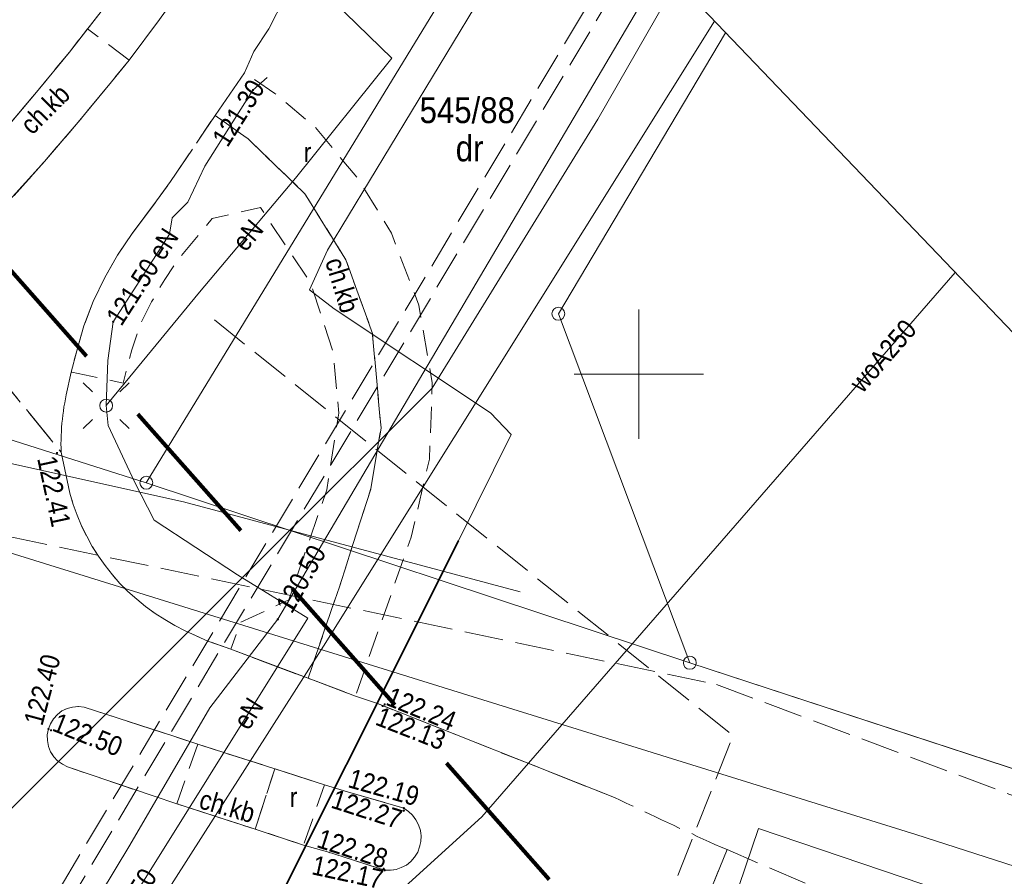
# Model space of a CAD drawing. Extents: x 0 to 6443539, y 0 to 5655063.
# Tile 22 of 64: x 6440826 to 6440864, y 5654981 to 5655014. Entities that reach past the tile are written whole.
import ezdxf
from ezdxf.enums import TextEntityAlignment as Align

# ---------------------------------------------------------------- set-up
doc = ezdxf.new("R2010")
doc.units = 0
doc.header["$MEASUREMENT"] = 0
for name, pattern in [('1.0_0.5', [1.5, 1, -0.5]), ('1.5_0.5', [2, 1.5, -0.5]), ('2', [0.9, 0.6, -0.3]), ('219-500', [0]), ('PRZER2-1', [3, 2, -1])]:
    doc.linetypes.add(name, pattern=pattern)
doc.layers.get('0').update_dxf_attribs({"color": 2, "linetype": 'CONTINUOUS', "lineweight": 5})
doc.layers.add('1ramki', color=7, linetype='PRZER2-1', lineweight=18)
for name, color, linetype in [('202-punkt graniczny', 7, 'CONTINUOUS'), ('210-oznaczenie konturu użytku gruntowego', 7, 'CONTINUOUS'), ('211-numer działki ewidencyjnej', 7, 'CONTINUOUS'), ('218-kontur użytku gruntowego', 7, 'CONTINUOUS'), ('219-działka ewidencyjna', 7, 'CONTINUOUS'), ('chodnik', 7, 'CONTINUOUS'), ('chodnik-Atr17', 7, 'CONTINUOUS'), ('droga dla rowerów', 7, 'CONTINUOUS'), ('droga dla rowerów-Atr17', 7, 'CONTINUOUS'), ('jezdnia', 7, 'CONTINUOUS'), ('krawężnik', 7, 'CONTINUOUS'), ('latarnia', 7, 'CONTINUOUS'), ('obudowa ochronna przewodu', 7, 'CONTINUOUS'), ('pikieta sztuczna', 7, 'CONTINUOUS'), ('pikieta sztuczna-Atr2', 7, 'CONTINUOUS'), ('przewód ciepłowniczy - ob. projektowany', 7, 'CONTINUOUS'), ('przewód elektroenergetyczny podziemny', 7, 'CONTINUOUS'), ('przewód elektroenergetyczny podziemny-Atr1', 7, 'CONTINUOUS'), ('przewód gazowy', 7, 'CONTINUOUS'), ('przewód kanalizacyjny', 7, 'CONTINUOUS'), ('przewód kanalizacyjny - ob. projektowany', 7, 'CONTINUOUS'), ('przewód telekomunikacyjny podziemny', 7, 'CONTINUOUS'), ('przewód telekomunikacyjny podziemny - ob. projektowany', 7, 'CONTINUOUS'), ('przewód wodociągowy', 7, 'CONTINUOUS'), ('przewód wodociągowy-Atr1', 7, 'CONTINUOUS'), ('rzedna', 7, 'CONTINUOUS'), ('rzedna-Atr2', 7, 'CONTINUOUS'), ('Zakres', 7, 'CONTINUOUS')]:
    doc.layers.add(name, color=color, linetype=linetype)
doc.styles.add('MapaZas', font='geodezja.shx', dxfattribs={"width": 0.9})

# ---------------------------------------------------------------- blocks, each defined once
blk = doc.blocks.new('202')
at = {"color": 0, "linetype": 'Continuous', "lineweight": 0}
blk.add_circle((0, 0), 0.25, dxfattribs=at)
blk = doc.blocks.new('SM01')
at = {"color": 0, "linetype": 'Continuous', "lineweight": 13}
for p, q in [((-0.53, 0.531), (-0.883, 0.884)), ((0.531, 0.531), (0.884, 0.884)), ((-0.53, -0.53), (-0.883, -0.883)), ((0.531, -0.53), (0.884, -0.883))]:
    blk.add_line(p, q, dxfattribs=at)
blk.add_circle((0, 0), 0.25, dxfattribs=at)
blk = doc.blocks.new('PW01')
at = {"linetype": 'Continuous', "lineweight": 13}
h = blk.add_hatch(color=0, dxfattribs=at)
edge = h.paths.add_edge_path()
edge.add_arc((0, 0), 0.045, 0, 360)

msp = doc.modelspace()

# ---------------------------------------------------------------- linework, layer by layer
at = {"color": 0, "lineweight": 13}
for p, q in [((6440850, 5655000), (6440850, 5655002.5)), ((6440850, 5655000), (6440850, 5655002.5)), ((6440847.5, 5655000), (6440852.5, 5655000)), ((6440847.5, 5655000), (6440852.5, 5655000)), ((6440847.5, 5655000), (6440852.5, 5655000)), ((6440847.5, 5655000), (6440852.5, 5655000)), ((6440850, 5654997.5), (6440850, 5655000)), ((6440850, 5654997.5), (6440850, 5655000))]:
    msp.add_line(p, q, dxfattribs=at)
at = {"layer": '1ramki', "color": 0, "linetype": 'Continuous', "lineweight": 13, "flags": 128}
msp.add_lwpolyline([(6440805.369, 5655063.296), (6440944.154, 5654918.363), (6440843.032, 5654821.531), (6440704.247, 5654966.463)], close=True, dxfattribs=at)
at = {"layer": '218-kontur użytku gruntowego', "color": 3, "linetype": 'Continuous', "lineweight": 13}
for points in [[(6440846.89, 5655002.33), (6440853.347, 5655013.193)], [(6440887.967, 5654977.039), (6440851.97, 5654988.84)]]:
    msp.add_lwpolyline(points, dxfattribs=at)
at = {"layer": '218-kontur użytku gruntowego', "color": 3, "linetype": 'Continuous', "lineweight": 13, "flags": 128}
msp.add_lwpolyline([(6440851.97, 5654988.84), (6440846.89, 5655002.33)], dxfattribs=at)
at = {"layer": '219-działka ewidencyjna', "color": 3, "linetype": '219-500', "lineweight": 13}
for points in [[(6440846.156, 5655020.702), (6440830.97, 5654995.8)], [(6440853.347, 5655013.193), (6440846.89, 5655002.33)], [(6440851.97, 5654988.84), (6440887.963, 5654977.043)]]:
    msp.add_lwpolyline(points, dxfattribs=at)
at = {"layer": '219-działka ewidencyjna', "color": 3, "linetype": '219-500', "lineweight": 13, "flags": 128}
for points in [[(6440846.89, 5655002.33), (6440851.97, 5654988.84)], [(6440830.97, 5654995.8), (6440817.35, 5655000.12)], [(6440830.97, 5654995.8), (6440851.97, 5654988.84)]]:
    msp.add_lwpolyline(points, dxfattribs=at)
at = {"layer": 'chodnik', "color": 7, "linetype": '1.0_0.5', "lineweight": 13, "flags": 128}
for points in [[(6440830.31, 5655012.14), (6440828.7, 5655013.34), (6440828, 5655012.45), (6440826.73, 5655010.9), (6440825.44, 5655009.37), (6440824.06, 5655007.9), (6440823.31, 5655007.09), (6440823.24, 5655007), (6440823.18, 5655006.91), (6440823.13, 5655006.81), (6440823.09, 5655006.71), (6440823.06, 5655006.6), (6440823.04, 5655006.49), (6440823.04, 5655006.38), (6440823.05, 5655006.27), (6440823.07, 5655006.16), (6440823.1, 5655006.05), (6440823.15, 5655005.95), (6440823.2, 5655005.85), (6440823.27, 5655005.76), (6440823.34, 5655005.68), (6440823.43, 5655005.61), (6440823.52, 5655005.55), (6440823.62, 5655005.5), (6440823.72, 5655005.47), (6440823.82, 5655005.44), (6440823.93, 5655005.42), (6440824.04, 5655005.42), (6440824.15, 5655005.43), (6440824.26, 5655005.45), (6440824.36, 5655005.48), (6440824.46, 5655005.52), (6440824.56, 5655005.58), (6440824.65, 5655005.64), (6440824.73, 5655005.71), (6440825.69, 5655006.72), (6440827.04, 5655008.22), (6440828.34, 5655009.74), (6440829.62, 5655011.3)], [(6440831.37, 5655006.7), (6440830.43, 5655005.43), (6440829.86, 5655004.6), (6440829.37, 5655003.73), (6440828.92, 5655002.8), (6440828.56, 5655001.87), (6440828.28, 5655000.9), (6440828.07, 5655000.08), (6440830.07, 5654999.65), (6440830.41, 5655000.94), (6440830.73, 5655001.91), (6440831.17, 5655002.79), (6440831.68, 5655003.66), (6440832.25, 5655004.49), (6440833.02, 5655005.41), (6440833.52, 5655006.01), (6440835.38, 5655006.44), (6440837.33, 5655003.5), (6440838.18, 5655000.87), (6440838.41, 5654998.49), (6440837.94, 5654995.53), (6440836.48, 5654991.27), (6440834.62, 5654990.41), (6440834.24, 5654989.36), (6440837.22, 5654988.24), (6440838.43, 5654991.78), (6440839.65, 5654995.58), (6440840.04, 5654997.92), (6440839.71, 5655001.57), (6440838.68, 5655004.42), (6440837.1, 5655006.97), (6440834.9, 5655009.09), (6440833.63, 5655010), (6440831.91, 5655007.45)], [(6440832.96, 5654985.69), (6440832.15, 5654983.39), (6440835.18, 5654982.41), (6440835.94, 5654984.74)]]:
    msp.add_lwpolyline(points, close=True, dxfattribs=at)
at = {"layer": 'droga dla rowerów', "color": 7, "linetype": '1.0_0.5', "lineweight": 13, "flags": 128}
for points in [[(6440834.76, 5655011.65), (6440833.63, 5655010), (6440834.9, 5655009.09), (6440837.1, 5655006.97), (6440838.68, 5655004.42), (6440839.71, 5655001.57), (6440840.04, 5654997.92), (6440839.65, 5654995.58), (6440838.43, 5654991.78), (6440837.22, 5654988.24), (6440839.05, 5654987.55), (6440841.2, 5654993.7), (6440841.91, 5654996.71), (6440842.02, 5654999.66), (6440841.5, 5655002.67), (6440840.44, 5655005.45), (6440839.17, 5655007.53), (6440837.49, 5655009.55), (6440835.94, 5655010.85)], [(6440835.94, 5654984.74), (6440835.18, 5654982.41), (6440837.05, 5654981.79), (6440837.85, 5654984.12)]]:
    msp.add_lwpolyline(points, close=True, dxfattribs=at)
at = {"layer": 'jezdnia', "color": 7, "linetype": '1.5_0.5', "lineweight": 13, "flags": 128}
for points in [[(6440823.52, 5655005.55), (6440823.43, 5655005.61), (6440823.34, 5655005.68), (6440823.27, 5655005.76), (6440823.2, 5655005.85), (6440823.15, 5655005.95), (6440823.1, 5655006.05), (6440823.07, 5655006.16), (6440823.05, 5655006.27), (6440823.04, 5655006.38), (6440823.04, 5655006.49), (6440823.06, 5655006.6), (6440823.09, 5655006.71), (6440823.13, 5655006.81), (6440823.18, 5655006.91), (6440823.24, 5655007), (6440823.31, 5655007.09), (6440824.06, 5655007.9), (6440825.44, 5655009.37), (6440826.73, 5655010.9), (6440828, 5655012.45), (6440829.22, 5655014.01), (6440830.42, 5655015.62), (6440831.59, 5655017.24), (6440831.67, 5655017.33), (6440831.75, 5655017.41), (6440831.85, 5655017.49), (6440831.95, 5655017.55), (6440832.06, 5655017.59), (6440832.18, 5655017.63), (6440832.29, 5655017.65), (6440832.41, 5655017.66), (6440832.53, 5655017.65), (6440832.65, 5655017.64), (6440832.77, 5655017.6), (6440832.88, 5655017.56), (6440832.98, 5655017.5), (6440833.07, 5655017.43), (6440833.15, 5655017.35), (6440833.22, 5655017.26), (6440833.28, 5655017.17), (6440833.33, 5655017.07), (6440833.36, 5655016.96), (6440833.39, 5655016.85), (6440833.4, 5655016.74), (6440833.41, 5655016.63), (6440833.39, 5655016.52), (6440833.37, 5655016.41), (6440833.34, 5655016.3), (6440833.29, 5655016.2), (6440833.23, 5655016.1), (6440832.05, 5655014.5), (6440831.48, 5655013.71), (6440830.31, 5655012.14), (6440829.62, 5655011.3), (6440828.34, 5655009.74), (6440827.04, 5655008.22), (6440825.69, 5655006.72), (6440824.73, 5655005.71), (6440824.65, 5655005.64), (6440824.56, 5655005.58), (6440824.46, 5655005.52), (6440824.36, 5655005.48), (6440824.26, 5655005.45), (6440824.15, 5655005.43), (6440824.04, 5655005.42), (6440823.93, 5655005.42), (6440823.82, 5655005.44), (6440823.72, 5655005.47), (6440823.62, 5655005.5)], [(6440853.41, 5654981.62), (6440853.18, 5654981.71), (6440852.94, 5654981.82), (6440852.72, 5654981.92), (6440852.26, 5654982.13), (6440852.03, 5654982.24), (6440851.8, 5654982.35), (6440851.56, 5654982.45), (6440851.34, 5654982.56), (6440851.11, 5654982.66), (6440850.88, 5654982.77), (6440850.65, 5654982.88), (6440850.42, 5654982.99), (6440850.2, 5654983.09), (6440849.97, 5654983.19), (6440849.74, 5654983.31), (6440849.51, 5654983.41), (6440849.28, 5654983.53), (6440849.06, 5654983.63), (6440839.9, 5654987.26), (6440839.05, 5654987.55), (6440837.22, 5654988.24), (6440834.24, 5654989.36), (6440833.35, 5654989.68), (6440832.47, 5654990.08), (6440832.07, 5654990.28), (6440831.68, 5654990.51), (6440831.31, 5654990.74), (6440830.94, 5654991.01), (6440830.6, 5654991.3), (6440830.26, 5654991.59), (6440829.95, 5654991.91), (6440829.66, 5654992.24), (6440829.38, 5654992.6), (6440829.12, 5654992.96), (6440828.88, 5654993.34), (6440828.67, 5654993.73), (6440828.47, 5654994.13), (6440828.3, 5654994.55), (6440828.14, 5654994.96), (6440828.02, 5654995.39), (6440827.68, 5654996.98), (6440816.3, 5655010.93), (6440815.78, 5655011.01), (6440815.17, 5655011.17), (6440814.58, 5655011.38), (6440814.34, 5655011.45), (6440814.09, 5655011.53), (6440813.85, 5655011.6), (6440813.6, 5655011.67), (6440813.11, 5655011.8), (6440812.86, 5655011.85), (6440812.63, 5655011.91), (6440812.13, 5655012.01), (6440811.88, 5655012.06), (6440811.38, 5655012.14), (6440811.13, 5655012.17), (6440810.88, 5655012.21), (6440810.62, 5655012.24), (6440810.37, 5655012.27), (6440810.12, 5655012.29), (6440809.87, 5655012.31), (6440809.62, 5655012.33), (6440809.36, 5655012.34), (6440809.11, 5655012.36), (6440808.6, 5655012.38), (6440808.35, 5655012.38), (6440808.1, 5655012.38), (6440807.84, 5655012.37), (6440807.59, 5655012.37), (6440807.34, 5655012.36), (6440807.09, 5655012.35), (6440806.58, 5655012.31), (6440806.33, 5655012.29), (6440806.08, 5655012.26), (6440805.83, 5655012.24), (6440805.58, 5655012.2), (6440805.33, 5655012.17), (6440805.08, 5655012.13), (6440804.83, 5655012.09), (6440804.58, 5655012.04), (6440804.32, 5655011.99), (6440804.08, 5655011.95), (6440803.83, 5655011.89), (6440803.58, 5655011.84), (6440803.34, 5655011.78), (6440803.09, 5655011.72), (6440802.37, 5655011.51), (6440802.12, 5655011.43), (6440801.4, 5655011.2), (6440800.93, 5655011.02), (6440800.69, 5655010.93), (6440799.76, 5655010.53), (6440799.53, 5655010.42), (6440799.3, 5655010.32), (6440799.07, 5655010.2), (6440798.85, 5655010.09), (6440798.63, 5655009.97), (6440798.4, 5655009.85), (6440798.18, 5655009.73), (6440797.96, 5655009.6), (6440797.75, 5655009.47), (6440797.52, 5655009.34), (6440797.31, 5655009.21), (6440797.1, 5655009.07), (6440796.89, 5655008.93), (6440796.67, 5655008.79), (6440796.47, 5655008.65), (6440796.26, 5655008.5), (6440796.06, 5655008.35), (6440795.85, 5655008.2), (6440795.66, 5655008.04), (6440795.46, 5655007.88), (6440795.27, 5655007.73), (6440795.06, 5655007.56), (6440794.87, 5655007.4), (6440794.69, 5655007.24), (6440794.49, 5655007.06), (6440794.31, 5655006.89), (6440794.13, 5655006.72), (6440793.94, 5655006.54), (6440793.76, 5655006.36), (6440793.59, 5655006.19), (6440793.41, 5655006), (6440793.24, 5655005.82), (6440793.07, 5655005.64), (6440792.89, 5655005.44), (6440792.73, 5655005.25), (6440792.31, 5655004.57), (6440791.85, 5655003.92), (6440791.34, 5655003.31), (6440790.8, 5655002.72), (6440790.22, 5655002.17), (6440789.6, 5655001.66), (6440787.99, 5654986.22), (6440788.29, 5654985.8), (6440788.54, 5654985.35), (6440788.75, 5654984.88), (6440788.9, 5654984.4), (6440789.01, 5654983.89), (6440800.29, 5654973.52), (6440800.54, 5654973.47), (6440800.79, 5654973.42), (6440801.04, 5654973.35), (6440801.28, 5654973.27), (6440801.51, 5654973.18), (6440801.75, 5654973.08), (6440801.98, 5654972.97), (6440802.2, 5654972.84), (6440802.42, 5654972.71), (6440802.62, 5654972.56), (6440802.83, 5654972.41), (6440803.21, 5654972.08), (6440803.39, 5654971.9), (6440803.56, 5654971.71), (6440803.71, 5654971.51), (6440803.87, 5654971.31), (6440804.01, 5654971.1), (6440804.14, 5654970.88), (6440804.26, 5654970.65), (6440804.37, 5654970.42), (6440804.47, 5654970.19), (6440806.35, 5654964.91), (6440810.26, 5654966.31), (6440810.2, 5654966.56), (6440810.13, 5654966.8), (6440810.08, 5654967.05), (6440809.95, 5654967.55), (6440809.91, 5654967.8), (6440809.85, 5654968.05), (6440809.8, 5654968.3), (6440809.75, 5654968.55), (6440809.71, 5654968.81), (6440809.66, 5654969.06), (6440809.62, 5654969.31), (6440809.58, 5654969.56), (6440809.54, 5654969.81), (6440809.5, 5654970.07), (6440809.47, 5654970.32), (6440809.44, 5654970.57), (6440809.4, 5654970.83), (6440809.38, 5654971.08), (6440809.36, 5654971.3), (6440809.39, 5654971.51), (6440809.56, 5654971.92), (6440809.7, 5654972.09), (6440809.87, 5654972.22), (6440810.06, 5654972.32), (6440810.27, 5654972.39), (6440810.49, 5654972.41), (6440810.7, 5654972.4), (6440810.91, 5654972.34), (6440811.11, 5654972.23), (6440811.29, 5654972.1), (6440811.53, 5654971.74), (6440811.61, 5654971.54), (6440811.75, 5654970.81), (6440811.9, 5654970.08), (6440812.07, 5654969.34), (6440812.24, 5654968.62), (6440812.43, 5654967.9), (6440812.62, 5654967.17), (6440812.83, 5654966.45), (6440816.39, 5654967.19), (6440816.34, 5654967.96), (6440816.34, 5654968.22), (6440816.35, 5654968.73), (6440816.36, 5654968.99), (6440816.4, 5654969.5), (6440816.46, 5654970), (6440816.6, 5654970.76), (6440816.72, 5654971.26), (6440816.95, 5654972), (6440817.13, 5654972.47), (6440817.24, 5654972.7), (6440817.35, 5654972.94), (6440817.47, 5654973.17), (6440817.59, 5654973.38), (6440817.86, 5654973.83), (6440818, 5654974.05), (6440818.15, 5654974.27), (6440818.29, 5654974.47), (6440818.45, 5654974.68), (6440818.6, 5654974.88), (6440818.76, 5654975.08), (6440818.94, 5654975.28), (6440819.1, 5654975.47), (6440819.27, 5654975.66), (6440819.46, 5654975.84), (6440819.64, 5654976.03), (6440819.82, 5654976.21), (6440820.41, 5654976.7), (6440820.82, 5654977.03), (6440821.02, 5654977.17), (6440821.23, 5654977.32), (6440821.46, 5654977.47), (6440821.67, 5654977.6), (6440821.89, 5654977.73), (6440822.11, 5654977.86), (6440822.35, 5654977.98), (6440822.57, 5654978.1), (6440822.8, 5654978.21), (6440823.03, 5654978.32), (6440823.27, 5654978.42), (6440823.51, 5654978.52), (6440823.75, 5654978.62), (6440823.99, 5654978.7), (6440824.24, 5654978.78), (6440824.48, 5654978.85), (6440824.73, 5654978.93), (6440824.99, 5654978.99), (6440825.24, 5654979.05), (6440825.49, 5654979.1), (6440825.74, 5654979.15), (6440825.99, 5654979.19), (6440826.25, 5654979.23), (6440826.5, 5654979.27), (6440826.76, 5654979.29), (6440827.02, 5654979.32), (6440827.28, 5654979.34), (6440827.54, 5654979.35), (6440827.8, 5654979.35), (6440828.06, 5654979.36), (6440828.32, 5654979.35), (6440828.59, 5654979.35), (6440828.85, 5654979.32), (6440829.11, 5654979.31), (6440829.37, 5654979.28), (6440829.63, 5654979.25), (6440829.72, 5654979.24), (6440830.63, 5654979.04), (6440833.71, 5654978.34), (6440835.63, 5654977.89), (6440836.52, 5654977.67), (6440844.58, 5654975.7), (6440847.43, 5654975.05), (6440848.5, 5654974.81), (6440849.55, 5654974.57), (6440850.62, 5654974.34), (6440851.04, 5654974.25), (6440851.96, 5654978.03)], [(6440838.74, 5654983.85), (6440840.92, 5654983.22), (6440841.1, 5654983.09), (6440841.26, 5654982.95), (6440841.39, 5654982.77), (6440841.49, 5654982.58), (6440841.56, 5654982.36), (6440841.59, 5654982.15), (6440841.58, 5654981.93), (6440841.53, 5654981.72), (6440841.46, 5654981.52), (6440841.33, 5654981.33), (6440841.19, 5654981.16), (6440841.02, 5654981.02), (6440840.82, 5654980.92), (6440840.62, 5654980.85), (6440840.4, 5654980.82), (6440840.18, 5654980.82), (6440837.97, 5654981.53), (6440837.05, 5654981.79), (6440835.18, 5654982.41), (6440832.15, 5654983.39), (6440831.23, 5654983.69), (6440827.93, 5654984.82), (6440827.73, 5654984.92), (6440827.54, 5654985.05), (6440827.4, 5654985.21), (6440827.27, 5654985.4), (6440827.19, 5654985.6), (6440827.15, 5654985.83), (6440827.14, 5654986.06), (6440827.19, 5654986.28), (6440827.27, 5654986.48), (6440827.38, 5654986.67), (6440827.54, 5654986.84), (6440827.71, 5654986.98), (6440827.91, 5654987.07), (6440828.12, 5654987.13), (6440828.35, 5654987.15), (6440828.57, 5654987.13), (6440832.04, 5654986), (6440832.96, 5654985.69), (6440835.94, 5654984.74), (6440837.85, 5654984.12)]]:
    msp.add_lwpolyline(points, close=True, dxfattribs=at)
at = {"layer": 'jezdnia', "color": 7, "linetype": '1.5_0.5', "lineweight": 13}
for points in [[(6440816.3, 5655010.93), (6440827.68, 5654996.98), (6440827.68, 5654997.14), (6440827.67, 5654997.3), (6440827.68, 5654997.46), (6440827.68, 5654997.62), (6440827.69, 5654997.78), (6440827.7, 5654997.94), (6440827.71, 5654998.1), (6440827.73, 5654998.26), (6440827.74, 5654998.41), (6440827.77, 5654998.57), (6440827.79, 5654998.73), (6440827.82, 5654998.89), (6440827.85, 5654999.04), (6440827.88, 5654999.2), (6440828.07, 5655000.08), (6440828.28, 5655000.9), (6440828.56, 5655001.87), (6440828.92, 5655002.8), (6440829.37, 5655003.73), (6440829.86, 5655004.6), (6440830.43, 5655005.43), (6440831.37, 5655006.7), (6440831.91, 5655007.45), (6440833.63, 5655010), (6440834.76, 5655011.65), (6440835.13, 5655012.47), (6440835.71, 5655013.34), (6440836.59, 5655015.11)], [(6440864.22, 5654976.98), (6440863.93, 5654977.1), (6440863.64, 5654977.22), (6440863.36, 5654977.33), (6440863.07, 5654977.45), (6440862.78, 5654977.57), (6440862.5, 5654977.7), (6440862.21, 5654977.82), (6440861.93, 5654977.94), (6440853.41, 5654981.62), (6440851.96, 5654978.03), (6440851.04, 5654974.25)]]:
    msp.add_lwpolyline(points, dxfattribs=at)
at = {"layer": 'krawężnik', "color": 7, "linetype": 'Continuous', "lineweight": 13, "flags": 128}
for points in [[(6440825.44, 5655009.37), (6440826.73, 5655010.9), (6440828, 5655012.45), (6440829.22, 5655014.01)], [(6440831.48, 5655013.71), (6440830.31, 5655012.14), (6440829.62, 5655011.3), (6440828.34, 5655009.74), (6440827.04, 5655008.22), (6440825.69, 5655006.72)], [(6440827.68, 5654996.98), (6440827.68, 5654997.14), (6440827.67, 5654997.3), (6440827.68, 5654997.46), (6440827.68, 5654997.62), (6440827.69, 5654997.78), (6440827.7, 5654997.94), (6440827.71, 5654998.1), (6440827.73, 5654998.26), (6440827.74, 5654998.41), (6440827.77, 5654998.57), (6440827.79, 5654998.73), (6440827.82, 5654998.89), (6440827.85, 5654999.04), (6440827.88, 5654999.2), (6440828.07, 5655000.08), (6440828.28, 5655000.9), (6440828.56, 5655001.87), (6440828.92, 5655002.8), (6440829.37, 5655003.73), (6440829.86, 5655004.6), (6440830.43, 5655005.43), (6440831.37, 5655006.7)], [(6440827.68, 5654996.98), (6440828.02, 5654995.39)], [(6440832.47, 5654990.08), (6440832.07, 5654990.28), (6440831.68, 5654990.51), (6440831.31, 5654990.74), (6440830.94, 5654991.01), (6440830.6, 5654991.3), (6440830.26, 5654991.59), (6440829.95, 5654991.91), (6440829.66, 5654992.24), (6440829.38, 5654992.6), (6440829.12, 5654992.96), (6440828.88, 5654993.34), (6440828.67, 5654993.73), (6440828.47, 5654994.13), (6440828.3, 5654994.55), (6440828.14, 5654994.96), (6440828.02, 5654995.39)], [(6440849.06, 5654983.63), (6440839.9, 5654987.26), (6440839.05, 5654987.55), (6440837.22, 5654988.24), (6440834.24, 5654989.36), (6440833.35, 5654989.68), (6440832.47, 5654990.08)], [(6440827.93, 5654984.82), (6440827.73, 5654984.92), (6440827.54, 5654985.05), (6440827.4, 5654985.21), (6440827.27, 5654985.4), (6440827.19, 5654985.6), (6440827.15, 5654985.83), (6440827.14, 5654986.06), (6440827.19, 5654986.28), (6440827.27, 5654986.48), (6440827.38, 5654986.67), (6440827.54, 5654986.84), (6440827.71, 5654986.98), (6440827.91, 5654987.07), (6440828.12, 5654987.13), (6440828.35, 5654987.15), (6440828.57, 5654987.13)], [(6440840.92, 5654983.22), (6440838.74, 5654983.85), (6440837.85, 5654984.12), (6440835.94, 5654984.74), (6440832.96, 5654985.69), (6440832.04, 5654986), (6440828.57, 5654987.13)], [(6440827.93, 5654984.82), (6440831.23, 5654983.69), (6440832.15, 5654983.39), (6440835.18, 5654982.41), (6440837.05, 5654981.79), (6440837.97, 5654981.53), (6440840.18, 5654980.82)], [(6440840.92, 5654983.22), (6440841.1, 5654983.09), (6440841.26, 5654982.95), (6440841.39, 5654982.77), (6440841.49, 5654982.58), (6440841.56, 5654982.36), (6440841.59, 5654982.15), (6440841.58, 5654981.93), (6440841.53, 5654981.72), (6440841.46, 5654981.52), (6440841.33, 5654981.33), (6440841.19, 5654981.16), (6440841.02, 5654981.02), (6440840.82, 5654980.92), (6440840.62, 5654980.85), (6440840.4, 5654980.82), (6440840.18, 5654980.82)]]:
    msp.add_lwpolyline(points, dxfattribs=at)
at = {"layer": 'obudowa ochronna przewodu', "color": 7, "linetype": 'Continuous', "lineweight": 35, "flags": 128}
msp.add_lwpolyline([(6440843.03, 5654993.55), (6440834.36, 5654976.24)], dxfattribs=at)
at = {"layer": 'przewód ciepłowniczy - ob. projektowany', "color": 212, "linetype": '1.5_0.5', "lineweight": 13}
for points in [[(6440779.9, 5654978.44), (6440800.77, 5654991.93), (6440821.97, 5654976.53), (6440824.56, 5654974.99), (6440849.676, 5655017.026)], [(6440780.23, 5654977.93), (6440800.75, 5654991.21), (6440821.62, 5654976.04), (6440824.76, 5654974.17), (6440850.104, 5655016.579)]]:
    msp.add_lwpolyline(points, dxfattribs=at)
at = {"layer": 'przewód elektroenergetyczny podziemny', "color": 1, "linetype": 'Continuous', "lineweight": 13}
for points in [[(6440819.55, 5654968.2), (6440817.82, 5654971.65), (6440818.48, 5654971.9), (6440819.93, 5654970.81), (6440822.28, 5654969.69), (6440825.03, 5654967.07), (6440826.01, 5654967.15), (6440827.7, 5654969.2), (6440832.77, 5654974.08), (6440833.78, 5654974.99), (6440834.36, 5654976.24), (6440843.03, 5654993.55), (6440845.07, 5654997.66), (6440844.27, 5654998.5), (6440838.23, 5655002.52), (6440837.28, 5655003.25), (6440837.97, 5655004.79), (6440844.46, 5655015.52), (6440842.75, 5655016.78), (6440842.43, 5655017.01), (6440845.247, 5655021.651)], [(6440850.915, 5655015.732), (6440836.05, 5654990.52), (6440833.43, 5654987.1), (6440830.33, 5654981.79), (6440828.1, 5654978.09), (6440827.42, 5654970.13)], [(6440851.461, 5655015.163), (6440848.42, 5655009.85), (6440842.02, 5654999.46), (6440835.85, 5654993.29), (6440829.64, 5654987.09), (6440821.07, 5654978.52), (6440812.4, 5654970.06), (6440806.55, 5654963.57), (6440798.73, 5654955.06), (6440789.69, 5654944.84), (6440781.78, 5654936.2), (6440773.08, 5654928.33), (6440760.62, 5654916.78), (6440755.811, 5654912.615)]]:
    msp.add_lwpolyline(points, dxfattribs=at)
at = {"layer": 'przewód elektroenergetyczny podziemny', "color": 1, "linetype": 'Continuous', "lineweight": 13, "flags": 128}
for points in [[(6440814.41, 5655013.55), (6440817.92, 5655013.97), (6440821.93, 5655014.62), (6440823.45, 5655015.61), (6440828.92, 5655018.71), (6440832, 5655020.6), (6440832.4, 5655020.06), (6440840.46, 5655012.21)], [(6440840.46, 5655012.21), (6440836.74, 5655007.57), (6440833.03, 5655003.17), (6440830.15, 5654999.68), (6440829.42, 5654998.78)], [(6440829.42, 5654998.78), (6440829.48, 5655000.53), (6440829.69, 5655002.02), (6440830.49, 5655003.26), (6440831.87, 5655005.41), (6440831.97, 5655006.04), (6440832.57, 5655006.64), (6440833.23, 5655008.04), (6440835.09, 5655010.98), (6440835.64, 5655011.46)], [(6440829.42, 5654998.78), (6440829.5, 5654998.01), (6440830.52, 5654995.84), (6440831.28, 5654994.35), (6440834.5, 5654992.24), (6440837.21, 5654990.56), (6440829.54, 5654978.27)], [(6440845.42, 5654991.58), (6440832.41, 5654995.06), (6440822.83, 5654997.19), (6440801.26, 5654986.8), (6440796.48, 5654989.36), (6440792.82, 5654988.68), (6440772.23, 5654974.99)]]:
    msp.add_lwpolyline(points, dxfattribs=at)
at = {"layer": 'przewód gazowy', "color": 40, "linetype": 'Continuous', "lineweight": 13}
msp.add_lwpolyline([(6440852.921, 5655013.638), (6440837.82, 5654989.48), (6440830.51, 5654978.03), (6440828.56, 5654975)], dxfattribs=at)
at = {"layer": 'przewód kanalizacyjny', "color": 34, "linetype": 'Continuous', "lineweight": 13, "flags": 128}
msp.add_lwpolyline([(6440851.87, 5654974.3), (6440854.63, 5654982.43), (6440877.7, 5654974.61)], dxfattribs=at)
at = {"layer": 'przewód kanalizacyjny - ob. projektowany', "color": 34, "linetype": '1.5_0.5', "lineweight": 13}
msp.add_lwpolyline([(6440745.549, 5655006.014), (6440754, 5654997), (6440756, 5654996), (6440759, 5654993), (6440810, 5654997), (6440853, 5654988), (6440869, 5654982), (6440889.882, 5654975.039)], dxfattribs=at)
at = {"layer": 'przewód telekomunikacyjny podziemny', "color": 30, "linetype": 'Continuous', "lineweight": 13}
msp.add_lwpolyline([(6440812.41, 5654997.22), (6440860.7, 5654982.2), (6440893, 5654971.784)], dxfattribs=at)
at = {"layer": 'przewód telekomunikacyjny podziemny - ob. projektowany', "color": 30, "linetype": '1.5_0.5', "lineweight": 13, "flags": 128}
msp.add_lwpolyline([(6440833.6, 5655002.1), (6440853.64, 5654986.03), (6440845.7, 5654965.86)], dxfattribs=at)
at = {"layer": 'przewód wodociągowy', "color": 5, "linetype": 'Continuous', "lineweight": 13}
msp.add_lwpolyline([(6440862.226, 5655003.921), (6440843.93, 5654982.88), (6440839.41, 5654978.78)], dxfattribs=at)
at = {"layer": 'Zakres', "color": 6, "linetype": '2', "lineweight": 100, "ltscale": 10, "flags": 128}
msp.add_lwpolyline([(6440816.83, 5655014.07), (6440755.45, 5654971.03), (6440849.66, 5654865.39), (6440897.27, 5654894.48), (6440841.17, 5654953.39), (6440859.87, 5654965.39)], close=True, dxfattribs=at)

# ---------------------------------------------------------------- block references
at = {"layer": '202-punkt graniczny', "color": 3, "linetype": 'Continuous', "lineweight": 13}
for p in [(6440846.89, 5655002.33), (6440830.97, 5654995.8), (6440851.97, 5654988.84)]:
    msp.add_blockref('202', p, dxfattribs=at)
at = {"layer": 'latarnia', "color": 7, "linetype": 'Continuous', "lineweight": 13}
msp.add_blockref('SM01', (6440829.42, 5654998.78), dxfattribs=at)
at = {"layer": 'pikieta sztuczna', "color": 7, "linetype": 'Continuous', "lineweight": 13}
for p in [(6440827.52, 5654996.95), (6440840.1, 5654987.17), (6440840.18, 5654987.23), (6440827.19, 5654986.28), (6440827.29, 5654986.23), (6440840.92, 5654983.22), (6440840.92, 5654983.12), (6440840.14, 5654980.88), (6440840.18, 5654980.82)]:
    msp.add_blockref('PW01', p, dxfattribs=at)
at = {"layer": 'rzedna', "color": 1, "linetype": 'Continuous', "lineweight": 13}
for p in [(6440835.09, 5655010.98), (6440829.69, 5655002.02), (6440836.05, 5654990.52)]:
    msp.add_blockref('PW01', p, dxfattribs=at)

# ---------------------------------------------------------------- texts
at = {"layer": '210-oznaczenie konturu użytku gruntowego', "color": 3, "linetype": 'Continuous', "lineweight": 13, "style": 'MapaZas', "width": 0.9}
msp.add_text('dr', height=1, dxfattribs=at).set_placement((6440842.927, 5655008.224))
at = {"layer": '211-numer działki ewidencyjnej', "color": 3, "linetype": 'Continuous', "lineweight": 13, "style": 'MapaZas', "width": 0.9}
msp.add_text('545/88', height=1, dxfattribs=at).set_placement((6440841.53, 5655009.7))
at = {"layer": 'chodnik-Atr17', "color": 7, "lineweight": 13, "style": 'MapaZas', "width": 0.9}
for rotation, p in [(45.093, (6440826.56, 5655009.21)), (287.089, (6440837.87, 5655004.36)), (344.007, (6440832.96, 5654983.23))]:
    msp.add_text('ch.kb', height=0.75, rotation=rotation, dxfattribs=at).set_placement(p)
at = {"layer": 'droga dla rowerów-Atr17', "color": 7, "lineweight": 13, "style": 'MapaZas', "width": 0.9}
for p in [(6440837.05, 5655008.2), (6440836.51, 5654983.27)]:
    msp.add_text('r', height=0.75, dxfattribs=at).set_placement(p)
at = {"layer": 'pikieta sztuczna-Atr2', "color": 7, "lineweight": 13, "style": 'MapaZas', "width": 0.9}
for s, rotation, p in [('122.41', 282.069, (6440826.75, 5654996.74)), ('122.40', 74.933, (6440826.95, 5654986.37)), ('122.24', 337.902, (6440840.18, 5654987.23)), ('122.50', 338.069, (6440827.29, 5654986.23)), ('122.19', 344.211, (6440838.72, 5654984.04))]:
    msp.add_text(s, height=0.75, rotation=rotation, dxfattribs=at).set_placement(p)
msp.add_text('122.13', height=0.75, rotation=338.467, dxfattribs=at).set_placement((6440840.05, 5654987.16), align=Align.TOP_LEFT)
for s, rotation, p in [('122.27', 342.181, (6440840.92, 5654983.12)), ('122.17', 347.8, (6440840.18, 5654980.82))]:
    msp.add_text(s, height=0.75, rotation=rotation, dxfattribs=at).set_placement(p, align=Align.TOP_RIGHT)
msp.add_text('122.28', height=0.75, rotation=342.207, dxfattribs=at).set_placement((6440840.14, 5654980.88), align=Align.RIGHT)
at = {"layer": 'przewód elektroenergetyczny podziemny-Atr1', "color": 1, "lineweight": 13, "style": 'MapaZas', "width": 0.9}
for rotation, p in [(49.863, (6440834.89, 5655005.37)), (57.31, (6440831.63, 5655005.03)), (58.029, (6440834.91, 5654986.88))]:
    msp.add_text('eN', height=0.75, rotation=rotation, dxfattribs=at).set_placement(p, align=Align.MIDDLE_CENTER)
at = {"layer": 'przewód wodociągowy-Atr1', "color": 5, "lineweight": 13, "style": 'MapaZas', "width": 0.9}
msp.add_text('woA250', height=0.75, rotation=48.992, dxfattribs=at).set_placement((6440859.43, 5655000.706), align=Align.MIDDLE_CENTER)
at = {"layer": 'rzedna-Atr2', "color": 1, "lineweight": 13, "style": 'MapaZas', "width": 0.9}
for s, rotation, p in [('121.30', 57.68, (6440833.79, 5655008.93)), ('121.50', 57.171, (6440829.69, 5655002.02)), ('121.50', 58.032, (6440829.64, 5654978.43))]:
    msp.add_text(s, height=0.75, rotation=rotation, dxfattribs=at).set_placement(p, align=Align.MIDDLE_LEFT)
msp.add_text('120.50', height=0.75, rotation=60.507, dxfattribs=at).set_placement((6440836.59, 5654990.7))

doc.saveas('drawing.dxf')
